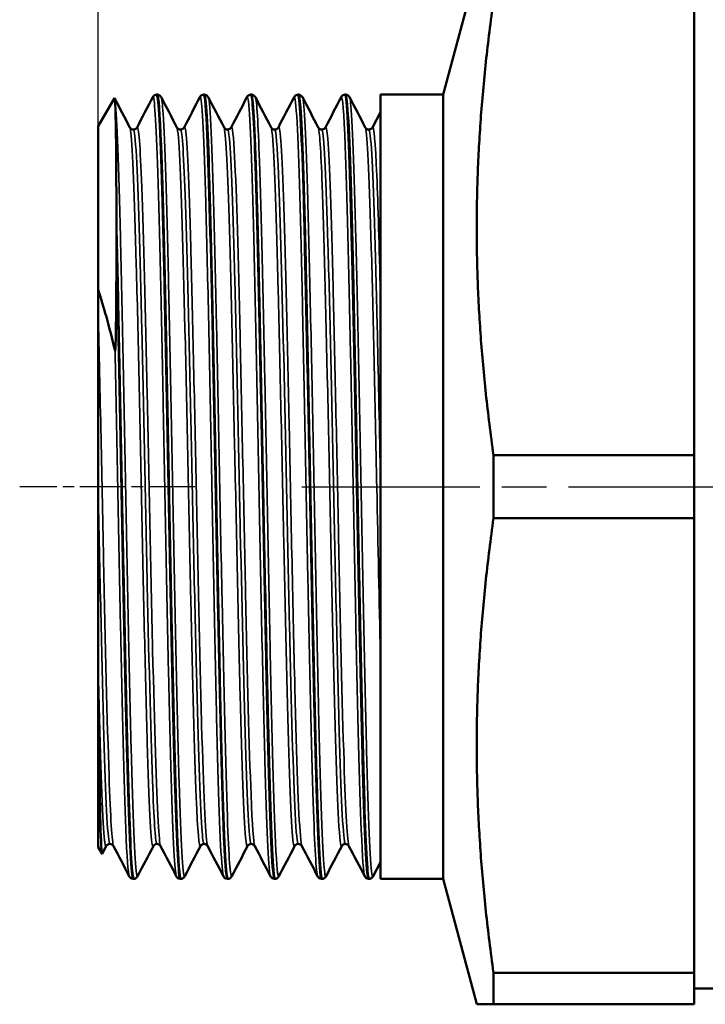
# Model space of a CAD drawing. Header units: millimetres. Extents: x -410 to 1139, y -69 to 356.
# Tile 5 of 18: x 57 to 79, y 118 to 149. Entities that reach past the tile are written whole.
import ezdxf

# ---------------------------------------------------------------- set-up
doc = ezdxf.new("R2010")
doc.units = ezdxf.units.MM
doc.linetypes.add('CHAIN', pattern=[0.7087, 0.4724, -0.0591, 0.1181, -0.0591])
for name, color, linetype, lineweight in [('Видимые тонкие (ГОСТ)', 7, 'Continuous', 35), ('Видимый контур (ГОСТ)', 7, 'Continuous', 50), ('Осевая линия (ГОСТ)', 7, 'Continuous', 25), ('Размер (ГОСТ)', 7, 'Continuous', 25)]:
    doc.layers.add(name, color=color, linetype=linetype, lineweight=lineweight)
doc.styles.add('Обычный текст (ГОСТ)', font='GOST Common Italic.ttf')
doc.dimstyles.new('Обычный (ГОСТ)', dxfattribs={"dimtxt": 3.5, "dimasz": 3.5, "dimexe": 1, "dimexo": 0, "dimgap": 0.5, "dimtad": 1, "dimrnd": 1e-08, "dimtxsty": 'Обычный текст (ГОСТ)', "dimblk": 'Filled-1', "dimcen": 0.09, "dimdle": 15, "dimclrd": 256, "dimclre": 256, "dimclrt": 256, "dimazin": 2, "dimtfac": 0.714286, "dimtdec": 3, "dimtmove": 0, "dimatfit": 3, "dimfxl": 1, "dimtolj": 1, "dimlwd": 25, "dimlwe": 25, "dimarcsym": 0})

# ---------------------------------------------------------------- blocks, each defined once
blk = doc.blocks.new('Filled-1')
at = {"color": 0}
for p, q in [((0, 0), (-1, 0.1429)), ((-1, 0.1429), (-1, -0.1429)), ((-1, 0), (0, 0)), ((-1, -0.1429), (0, 0))]:
    blk.add_line(p, q, dxfattribs=at)
at = {"color": 0, "flags": 128}
blk.add_lwpolyline([(-1, -0.1429), (0, 0), (-1, 0.1429), (-1, -0.1429)], dxfattribs=at)
at = {"color": 0}
blk.add_solid([(-1, -0.1429), (0, 0), (-1, 0.1429), (-1, -0.1429)], dxfattribs=at)
blk = doc.blocks.new('*D9')
at = {"layer": 'Defpoints', "color": 0, "linetype": 'Continuous', "transparency": 16777216}
for p in [(90.524, 161.014), (59.524, 145.696), (90.524, 134.167)]:
    blk.add_point(p, dxfattribs=at)
at = {"layer": 'Размер (ГОСТ)', "linetype": 'Continuous', "lineweight": 25, "transparency": 16777216}
for p, q in [((59.524, 145.696), (59.524, 162.014)), ((90.524, 134.167), (90.524, 162.014)), ((63.024, 161.014), (87.024, 161.014))]:
    blk.add_line(p, q, dxfattribs=at)
at = {"layer": 'Размер (ГОСТ)', "linetype": 'Continuous', "lineweight": 25, "transparency": 16777216, "xscale": 3.5, "yscale": 3.5, "zscale": 3.5, "rotation": 180}
blk.add_blockref('Filled-1', (59.524, 161.014), dxfattribs=at)
at = {"layer": 'Размер (ГОСТ)', "linetype": 'Continuous', "lineweight": 25, "transparency": 16777216, "xscale": 3.5, "yscale": 3.5, "zscale": 3.5}
blk.add_blockref('Filled-1', (90.524, 161.014), dxfattribs=at)
at = {"layer": 'Размер (ГОСТ)', "linetype": 'Continuous', "lineweight": 25, "transparency": 16777216, "insert": (72.796, 165.014), "char_height": 3.5, "attachment_point": 1, "style": 'Обычный текст (ГОСТ)'}
blk.add_mtext('\\A1;31', dxfattribs=at)

msp = doc.modelspace()

# ---------------------------------------------------------------- linework, layer by layer
at = {"layer": 'Видимые тонкие (ГОСТ)'}
for points, knots in [([(61.266, 146.623), (61.32, 146.722), (61.374, 145.859), (61.427, 144.206), (61.484, 142.455), (61.541, 139.832), (61.597, 136.956), (61.654, 134.08), (61.711, 130.975), (61.767, 128.372), (61.824, 125.77), (61.881, 123.691), (61.938, 122.624), (61.964, 122.125), (61.991, 121.85), (62.017, 121.8)], [7.81705, 7.81705, 7.81705, 7.81705, 8.489573, 8.489573, 8.489573, 9.201741, 9.201741, 9.201741, 9.913728, 9.913728, 9.913728, 10.625536, 10.625536, 10.625536, 10.958643, 10.958643, 10.958643, 10.958643]), ([(61.536, 146.617), (61.556, 146.579), (61.577, 146.406), (61.597, 146.094), (61.654, 145.236), (61.711, 143.337), (61.767, 140.844), (61.824, 138.352), (61.881, 135.287), (61.938, 132.372), (61.994, 129.457), (62.051, 126.715), (62.108, 124.792), (62.164, 122.87), (62.221, 121.782), (62.278, 121.783), (62.281, 121.784), (62.283, 121.786), (62.286, 121.792)], [14.174099, 14.174099, 14.174099, 14.174099, 14.432491, 14.432491, 14.432491, 15.144477, 15.144477, 15.144477, 15.856285, 15.856285, 15.856285, 16.56792, 16.56792, 16.56792, 17.279385, 17.279385, 17.279385, 17.315691, 17.315691, 17.315691, 17.315691]), ([(62.768, 146.622), (62.774, 146.636), (62.781, 146.635), (62.788, 146.62), (62.844, 146.487), (62.901, 145.269), (62.957, 143.25), (63.015, 141.182), (63.073, 138.293), (63.131, 135.29), (63.188, 132.33), (63.246, 129.287), (63.303, 126.887), (63.36, 124.489), (63.417, 122.753), (63.474, 122.094), (63.489, 121.922), (63.504, 121.823), (63.519, 121.797)], [14.100235, 14.100235, 14.100235, 14.100235, 14.182063, 14.182063, 14.182063, 14.892897, 14.892897, 14.892897, 15.620774, 15.620774, 15.620774, 16.338032, 16.338032, 16.338032, 17.054725, 17.054725, 17.054725, 17.241828, 17.241828, 17.241828, 17.241828]), ([(63.037, 146.615), (63.069, 146.553), (63.1, 146.177), (63.131, 145.495), (63.188, 144.253), (63.246, 142.01), (63.303, 139.301), (63.36, 136.593), (63.417, 133.444), (63.474, 130.604), (63.531, 127.765), (63.588, 125.26), (63.645, 123.683), (63.693, 122.369), (63.74, 121.71), (63.788, 121.794)], [20.457284, 20.457284, 20.457284, 20.457284, 20.851524, 20.851524, 20.851524, 21.568782, 21.568782, 21.568782, 22.285475, 22.285475, 22.285475, 23.001622, 23.001622, 23.001622, 23.598877, 23.598877, 23.598877, 23.598877]), ([(64.269, 146.617), (64.289, 146.657), (64.309, 146.572), (64.328, 146.359), (64.385, 145.743), (64.442, 144.056), (64.499, 141.698), (64.556, 139.341), (64.613, 136.333), (64.669, 133.386), (64.726, 130.44), (64.783, 127.579), (64.84, 125.478), (64.897, 123.379), (64.953, 122.056), (65.01, 121.822), (65.013, 121.809), (65.017, 121.799), (65.02, 121.792)], [20.383421, 20.383421, 20.383421, 20.383421, 20.630389, 20.630389, 20.630389, 21.344096, 21.344096, 21.344096, 22.057372, 22.057372, 22.057372, 22.770235, 22.770235, 22.770235, 23.482704, 23.482704, 23.482704, 23.525013, 23.525013, 23.525013, 23.525013]), ([(64.539, 146.619), (64.582, 146.529), (64.626, 145.821), (64.669, 144.569), (64.726, 142.94), (64.783, 140.404), (64.84, 137.562), (64.897, 134.721), (64.953, 131.596), (65.01, 128.926), (65.067, 126.256), (65.124, 124.063), (65.18, 122.861), (65.217, 122.091), (65.253, 121.733), (65.289, 121.799)], [26.740469, 26.740469, 26.740469, 26.740469, 27.288121, 27.288121, 27.288121, 28.000985, 28.000985, 28.000985, 28.713454, 28.713454, 28.713454, 29.425547, 29.425547, 29.425547, 29.882062, 29.882062, 29.882062, 29.882062]), ([(65.771, 146.614), (65.803, 146.675), (65.835, 146.406), (65.867, 145.807), (65.924, 144.743), (65.982, 142.649), (66.039, 140.026), (66.096, 137.406), (66.153, 134.28), (66.21, 131.393), (66.267, 128.509), (66.324, 125.887), (66.381, 124.149), (66.428, 122.714), (66.475, 121.892), (66.522, 121.795)], [26.666606, 26.666606, 26.666606, 26.666606, 27.070005, 27.070005, 27.070005, 27.786998, 27.786998, 27.786998, 28.502897, 28.502897, 28.502897, 29.21778, 29.21778, 29.21778, 29.808199, 29.808199, 29.808199, 29.808199]), ([(66.04, 146.624), (66.097, 146.514), (66.153, 145.322), (66.21, 143.324), (66.267, 141.313), (66.324, 138.502), (66.381, 135.559), (66.437, 132.62), (66.494, 129.574), (66.551, 127.142), (66.608, 124.713), (66.665, 122.917), (66.722, 122.178), (66.745, 121.878), (66.768, 121.754), (66.791, 121.8)], [33.023655, 33.023655, 33.023655, 33.023655, 33.733646, 33.733646, 33.733646, 34.44853, 34.44853, 34.44853, 35.162473, 35.162473, 35.162473, 35.875553, 35.875553, 35.875553, 36.165247, 36.165247, 36.165247, 36.165247]), ([(67.272, 146.619), (67.316, 146.696), (67.359, 146.158), (67.403, 145.055), (67.46, 143.612), (67.517, 141.215), (67.574, 138.432), (67.631, 135.656), (67.687, 132.52), (67.744, 129.764), (67.801, 127.013), (67.857, 124.663), (67.914, 123.267), (67.95, 122.371), (67.987, 121.872), (68.023, 121.799)], [32.949791, 32.949791, 32.949791, 32.949791, 33.496121, 33.496121, 33.496121, 34.210595, 34.210595, 34.210595, 34.923329, 34.923329, 34.923329, 35.63462, 35.63462, 35.63462, 36.091384, 36.091384, 36.091384, 36.091384]), ([(67.542, 146.621), (67.552, 146.602), (67.563, 146.545), (67.574, 146.45), (67.631, 145.946), (67.687, 144.367), (67.744, 142.084), (67.801, 139.806), (67.857, 136.846), (67.914, 133.901), (67.971, 130.939), (68.028, 128.016), (68.085, 125.828), (68.142, 123.65), (68.199, 122.219), (68.255, 121.87), (68.268, 121.794), (68.28, 121.77), (68.292, 121.796)], [39.30684, 39.30684, 39.30684, 39.30684, 39.441344, 39.441344, 39.441344, 40.154078, 40.154078, 40.154078, 40.865369, 40.865369, 40.865369, 41.580982, 41.580982, 41.580982, 42.293063, 42.293063, 42.293063, 42.448432, 42.448432, 42.448432, 42.448432]), ([(60.064, 146.47), (60.121, 145.993), (60.178, 144.436), (60.235, 142.165), (60.291, 139.896), (60.348, 136.933), (60.405, 133.979), (60.462, 131.025), (60.519, 128.104), (60.576, 125.906), (60.632, 123.708), (60.689, 122.252), (60.746, 121.882), (60.759, 121.797), (60.772, 121.769), (60.785, 121.796)], [8.01584, 8.01584, 8.01584, 8.01584, 8.729637, 8.729637, 8.729637, 9.443214, 9.443214, 9.443214, 10.156576, 10.156576, 10.156576, 10.869728, 10.869728, 10.869728, 11.032506, 11.032506, 11.032506, 11.032506]), ([(60.535, 145.659), (60.546, 145.64), (60.557, 145.583), (60.568, 145.489), (60.626, 144.995), (60.684, 143.466), (60.742, 141.277), (60.8, 139.089), (60.858, 136.261), (60.916, 133.486), (60.974, 130.713), (61.032, 128.018), (61.089, 126.063), (61.147, 124.108), (61.205, 122.909), (61.263, 122.76), (61.271, 122.741), (61.278, 122.739), (61.286, 122.755)], [7.894004, 7.894004, 7.894004, 7.894004, 8.032648, 8.032648, 8.032648, 8.760299, 8.760299, 8.760299, 9.487736, 9.487736, 9.487736, 10.214963, 10.214963, 10.214963, 10.941985, 10.941985, 10.941985, 11.035597, 11.035597, 11.035597, 11.035597]), ([(60.766, 145.661), (60.816, 145.75), (60.866, 145.078), (60.916, 143.749), (60.974, 142.208), (61.032, 139.799), (61.089, 137.11), (61.147, 134.423), (61.205, 131.481), (61.263, 129.005), (61.321, 126.53), (61.379, 124.544), (61.437, 123.532), (61.463, 123.068), (61.49, 122.811), (61.516, 122.761)], [7.813959, 7.813959, 7.813959, 7.813959, 8.441577, 8.441577, 8.441577, 9.168804, 9.168804, 9.168804, 9.895826, 9.895826, 9.895826, 10.622649, 10.622649, 10.622649, 10.955552, 10.955552, 10.955552, 10.955552]), ([(62.036, 145.654), (62.068, 145.593), (62.1, 145.236), (62.131, 144.594), (62.189, 143.42), (62.247, 141.301), (62.305, 138.755), (62.362, 136.209), (62.42, 133.259), (62.478, 130.625), (62.536, 127.991), (62.594, 125.697), (62.651, 124.301), (62.697, 123.21), (62.742, 122.677), (62.787, 122.757)], [14.17719, 14.17719, 14.17719, 14.17719, 14.574201, 14.574201, 14.574201, 15.300099, 15.300099, 15.300099, 16.025826, 16.025826, 16.025826, 16.751387, 16.751387, 16.751387, 17.318782, 17.318782, 17.318782, 17.318782]), ([(62.267, 145.659), (62.28, 145.684), (62.292, 145.663), (62.305, 145.594), (62.362, 145.27), (62.42, 143.908), (62.478, 141.838), (62.536, 139.769), (62.594, 137.012), (62.651, 134.239), (62.709, 131.467), (62.767, 128.705), (62.825, 126.626), (62.884, 124.49), (62.944, 123.097), (63.003, 122.805), (63.008, 122.78), (63.013, 122.763), (63.018, 122.754)], [14.097144, 14.097144, 14.097144, 14.097144, 14.25394, 14.25394, 14.25394, 14.979667, 14.979667, 14.979667, 15.705228, 15.705228, 15.705228, 16.430629, 16.430629, 16.430629, 17.175836, 17.175836, 17.175836, 17.238737, 17.238737, 17.238737, 17.238737]), ([(63.538, 145.662), (63.593, 145.553), (63.647, 144.517), (63.702, 142.772), (63.76, 140.917), (63.818, 138.279), (63.877, 135.507), (63.935, 132.738), (63.993, 129.861), (64.051, 127.585), (64.109, 125.312), (64.167, 123.659), (64.225, 123.035), (64.246, 122.808), (64.267, 122.718), (64.289, 122.76)], [20.460375, 20.460375, 20.460375, 20.460375, 21.147563, 21.147563, 21.147563, 21.877549, 21.877549, 21.877549, 22.607015, 22.607015, 22.607015, 23.335979, 23.335979, 23.335979, 23.601968, 23.601968, 23.601968, 23.601968]), ([(63.769, 145.655), (63.805, 145.721), (63.841, 145.405), (63.877, 144.717), (63.935, 143.603), (63.993, 141.523), (64.051, 138.99), (64.109, 136.458), (64.167, 133.497), (64.225, 130.835), (64.283, 128.171), (64.341, 125.831), (64.399, 124.391), (64.439, 123.399), (64.479, 122.841), (64.519, 122.759)], [20.380329, 20.380329, 20.380329, 20.380329, 20.83139, 20.83139, 20.83139, 21.560856, 21.560856, 21.560856, 22.28982, 22.28982, 22.28982, 23.019211, 23.019211, 23.019211, 23.521922, 23.521922, 23.521922, 23.521922]), ([(65.039, 145.656), (65.058, 145.623), (65.076, 145.489), (65.095, 145.252), (65.152, 144.508), (65.21, 142.756), (65.268, 140.423), (65.326, 138.092), (65.384, 135.203), (65.442, 132.461), (65.5, 129.72), (65.557, 127.152), (65.615, 125.382), (65.673, 123.597), (65.732, 122.645), (65.79, 122.753)], [26.74356, 26.74356, 26.74356, 26.74356, 26.974898, 26.974898, 26.974898, 27.701277, 27.701277, 27.701277, 28.427294, 28.427294, 28.427294, 29.152967, 29.152967, 29.152967, 29.885153, 29.885153, 29.885153, 29.885153]), ([(65.27, 145.662), (65.327, 145.771), (65.385, 144.858), (65.442, 143.139), (65.5, 141.401), (65.557, 138.853), (65.615, 136.119), (65.676, 133.253), (65.736, 130.21), (65.797, 127.8), (65.855, 125.48), (65.914, 123.768), (65.972, 123.088), (65.988, 122.897), (66.005, 122.788), (66.021, 122.759)], [26.663515, 26.663515, 26.663515, 26.663515, 27.381135, 27.381135, 27.381135, 28.106808, 28.106808, 28.106808, 28.867461, 28.867461, 28.867461, 29.599503, 29.599503, 29.599503, 29.805107, 29.805107, 29.805107, 29.805107]), ([(66.541, 145.657), (66.584, 145.57), (66.626, 144.937), (66.669, 143.82), (66.727, 142.307), (66.785, 139.918), (66.843, 137.239), (66.901, 134.562), (66.958, 131.62), (67.016, 129.132), (67.074, 126.646), (67.132, 124.635), (67.19, 123.59), (67.224, 122.975), (67.258, 122.698), (67.292, 122.761)], [33.026746, 33.026746, 33.026746, 33.026746, 33.562943, 33.562943, 33.562943, 34.289947, 34.289947, 34.289947, 35.016183, 35.016183, 35.016183, 35.741729, 35.741729, 35.741729, 36.168338, 36.168338, 36.168338, 36.168338]), ([(66.772, 145.655), (66.795, 145.702), (66.819, 145.584), (66.843, 145.295), (66.901, 144.589), (66.958, 142.872), (67.016, 140.562), (67.074, 138.254), (67.132, 135.376), (67.19, 132.63), (67.248, 129.861), (67.306, 127.251), (67.364, 125.448), (67.417, 123.818), (67.47, 122.86), (67.522, 122.754)], [32.9467, 32.9467, 32.9467, 32.9467, 33.243788, 33.243788, 33.243788, 33.970024, 33.970024, 33.970024, 34.69557, 34.69557, 34.69557, 35.427209, 35.427209, 35.427209, 36.088293, 36.088293, 36.088293, 36.088293]), ([(68.042, 145.661), (68.048, 145.65), (68.055, 145.627), (68.061, 145.593), (68.119, 145.268), (68.177, 143.899), (68.235, 141.823), (68.293, 139.739), (68.351, 136.962), (68.409, 134.175), (68.447, 132.341), (68.485, 130.511), (68.524, 128.886)], [39.309931, 39.309931, 39.309931, 39.309931, 39.387205, 39.387205, 39.387205, 40.114191, 40.114191, 40.114191, 40.843588, 40.843588, 40.843588, 41.323411, 41.323411, 41.323411, 41.323411]), ([(68.273, 145.658), (68.318, 145.739), (68.364, 145.205), (68.409, 144.113), (68.447, 143.19), (68.485, 141.881), (68.524, 140.331)], [39.229885, 39.229885, 39.229885, 39.229885, 39.797429, 39.797429, 39.797429, 40.277252, 40.277252, 40.277252, 40.277252]), ([(60.65, 145.588), (60.681, 145.587), (60.713, 145.301), (60.744, 144.733), (60.802, 143.677), (60.86, 141.656), (60.918, 139.166), (60.976, 136.676), (61.034, 133.742), (61.092, 131.083), (61.15, 128.425), (61.208, 126.066), (61.266, 124.587), (61.311, 123.44), (61.356, 122.83), (61.401, 122.824)], [7.853982, 7.853982, 7.853982, 7.853982, 8.24568, 8.24568, 8.24568, 8.974323, 8.974323, 8.974323, 9.702755, 9.702755, 9.702755, 10.430982, 10.430982, 10.430982, 10.995574, 10.995574, 10.995574, 10.995574]), ([(62.152, 145.595), (62.204, 145.59), (62.257, 144.743), (62.309, 143.21), (62.367, 141.52), (62.425, 139.012), (62.483, 136.299), (62.541, 133.588), (62.599, 130.696), (62.657, 128.333), (62.715, 125.97), (62.772, 124.156), (62.83, 123.336), (62.854, 122.994), (62.878, 122.826), (62.903, 122.828)], [14.137167, 14.137167, 14.137167, 14.137167, 14.796311, 14.796311, 14.796311, 15.52324, 15.52324, 15.52324, 16.250002, 16.250002, 16.250002, 16.976602, 16.976602, 16.976602, 17.27876, 17.27876, 17.27876, 17.27876]), ([(63.653, 145.589), (63.672, 145.592), (63.69, 145.494), (63.709, 145.293), (63.767, 144.657), (63.825, 142.995), (63.883, 140.718), (63.941, 138.442), (64, 135.573), (64.058, 132.82), (64.116, 130.069), (64.174, 127.459), (64.232, 125.635), (64.29, 123.84), (64.347, 122.821), (64.404, 122.82)], [20.420352, 20.420352, 20.420352, 20.420352, 20.651445, 20.651445, 20.651445, 21.382624, 21.382624, 21.382624, 22.113282, 22.113282, 22.113282, 22.843438, 22.843438, 22.843438, 23.561945, 23.561945, 23.561945, 23.561945]), ([(65.155, 145.59), (65.196, 145.585), (65.236, 145.088), (65.277, 144.137), (65.335, 142.785), (65.393, 140.528), (65.451, 137.918), (65.509, 135.309), (65.567, 132.372), (65.625, 129.825), (65.685, 127.169), (65.745, 124.966), (65.806, 123.798), (65.839, 123.155), (65.872, 122.83), (65.906, 122.828)], [26.703538, 26.703538, 26.703538, 26.703538, 27.21528, 27.21528, 27.21528, 27.942484, 27.942484, 27.942484, 28.669346, 28.669346, 28.669346, 29.427532, 29.427532, 29.427532, 29.84513, 29.84513, 29.84513, 29.84513]), ([(66.656, 145.594), (66.664, 145.595), (66.672, 145.578), (66.679, 145.543), (66.737, 145.279), (66.795, 143.971), (66.853, 141.943), (66.911, 139.916), (66.969, 137.188), (67.027, 134.428), (67.085, 131.67), (67.143, 128.904), (67.201, 126.807), (67.259, 124.693), (67.317, 123.279), (67.376, 122.917), (67.386, 122.852), (67.397, 122.821), (67.407, 122.823)], [32.986723, 32.986723, 32.986723, 32.986723, 33.082636, 33.082636, 33.082636, 33.810801, 33.810801, 33.810801, 34.538199, 34.538199, 34.538199, 35.26491, 35.26491, 35.26491, 35.997614, 35.997614, 35.997614, 36.128316, 36.128316, 36.128316, 36.128316]), ([(68.158, 145.587), (68.188, 145.587), (68.217, 145.328), (68.247, 144.81), (68.305, 143.798), (68.363, 141.81), (68.422, 139.335), (68.456, 137.889), (68.49, 136.286), (68.524, 134.667)], [39.269908, 39.269908, 39.269908, 39.269908, 39.64361, 39.64361, 39.64361, 40.373646, 40.373646, 40.373646, 40.800332, 40.800332, 40.800332, 40.800332]), ([(59.524, 139.961), (59.582, 137.552), (59.64, 134.622), (59.698, 131.894), (59.756, 129.166), (59.814, 126.664), (59.872, 125.004), (59.92, 123.64), (59.967, 122.854), (60.015, 122.756)], [2.615802, 2.615802, 2.615802, 2.615802, 3.344844, 3.344844, 3.344844, 4.073641, 4.073641, 4.073641, 4.672366, 4.672366, 4.672366, 4.672366]), ([(60.064, 138.544), (60.121, 135.774), (60.178, 132.632), (60.235, 129.862), (60.291, 127.094), (60.348, 124.721), (60.405, 123.304), (60.442, 122.385), (60.479, 121.873), (60.516, 121.799)], [2.78509, 2.78509, 2.78509, 2.78509, 3.498887, 3.498887, 3.498887, 4.212464, 4.212464, 4.212464, 4.675457, 4.675457, 4.675457, 4.675457]), ([(59.524, 134.239), (59.582, 131.467), (59.64, 128.705), (59.698, 126.634), (59.756, 124.565), (59.814, 123.206), (59.872, 122.893), (59.881, 122.844), (59.891, 122.821), (59.9, 122.822)], [3.138881, 3.138881, 3.138881, 3.138881, 3.869134, 3.869134, 3.869134, 4.599142, 4.599142, 4.599142, 4.712389, 4.712389, 4.712389, 4.712389]), ([(59.524, 128.508), (59.582, 126.091), (59.64, 124.211), (59.698, 123.331), (59.727, 122.895), (59.755, 122.706), (59.784, 122.761)], [3.661961, 3.661961, 3.661961, 3.661961, 4.391003, 4.391003, 4.391003, 4.752412, 4.752412, 4.752412, 4.752412])]:
    msp.add_open_spline(points, degree=3, knots=knots, dxfattribs=at)
at = {"layer": 'Видимый контур (ГОСТ)'}
for p, q in [((70.524, 146.708), (71.595, 150.708)), ((78.524, 149.703), (78.524, 135.212)), ((59.524, 145.696), (60.044, 146.597)), ((61.409, 146.708), (61.393, 146.708)), ((62.91, 146.708), (62.895, 146.708)), ((64.412, 146.708), (64.396, 146.708)), ((65.913, 146.708), (65.898, 146.708)), ((67.415, 146.708), (67.399, 146.708)), ((68.524, 121.708), (68.524, 146.708)), ((68.524, 146.708), (70.524, 146.708)), ((70.524, 121.708), (70.524, 146.708)), ((68.273, 145.662), (68.524, 146.143)), ((59.524, 145.696), (59.524, 140.493)), ((60.108, 141.949), (60.108, 142.561)), ((59.524, 139.961), (59.524, 140.493)), ((59.524, 134.239), (59.524, 139.961)), ((72.131, 133.203), (72.131, 135.212)), ((72.131, 135.212), (78.524, 135.212)), ((78.524, 133.203), (78.524, 135.212)), ((59.524, 128.508), (59.524, 134.239)), ((72.131, 133.203), (78.524, 133.203)), ((78.524, 133.203), (78.524, 118.712)), ((59.524, 127.974), (59.524, 128.508)), ((59.524, 127.974), (59.524, 122.72)), ((59.784, 122.753), (59.654, 122.503)), ((59.524, 122.72), (59.649, 122.502)), ((68.524, 122.236), (68.292, 121.792)), ((60.658, 121.708), (60.643, 121.708)), ((62.159, 121.708), (62.144, 121.708)), ((63.661, 121.708), (63.646, 121.708)), ((65.162, 121.708), (65.147, 121.708)), ((66.664, 121.708), (66.649, 121.708)), ((68.165, 121.708), (68.15, 121.708)), ((68.524, 121.708), (70.524, 121.708)), ((70.524, 121.708), (71.595, 117.708)), ((72.131, 117.708), (72.131, 118.712)), ((72.131, 118.712), (78.524, 118.712)), ((78.524, 117.708), (78.524, 118.712)), ((78.524, 118.208), (81.524, 118.208)), ((72.131, 117.708), (71.595, 117.708)), ((72.131, 117.708), (78.524, 117.708))]:
    msp.add_line(p, q, dxfattribs=at)
for points in [[(72.131, 149.703), (71.117, 142.458), (72.131, 135.212)], [(72.131, 133.203), (71.117, 125.958), (72.131, 118.712)]]:
    msp.add_rational_spline(points, [1.07054689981, 1.20031016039, 1.07054689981], degree=2, dxfattribs=at)
for points in [[(60.044, 146.597), (60.05, 146.609), (60.057, 146.566), (60.064, 146.47)], [(60.048, 146.596), (60.21, 146.285), (60.373, 145.974), (60.535, 145.662)], [(60.766, 145.662), (60.933, 145.983), (61.1, 146.303), (61.266, 146.624)], [(61.536, 146.624), (61.703, 146.303), (61.869, 145.983), (62.036, 145.662)], [(62.267, 145.662), (62.434, 145.983), (62.601, 146.303), (62.768, 146.624)], [(63.037, 146.624), (63.204, 146.303), (63.371, 145.983), (63.538, 145.662)], [(63.769, 145.662), (63.936, 145.983), (64.103, 146.303), (64.269, 146.624)], [(64.539, 146.624), (64.706, 146.303), (64.872, 145.983), (65.039, 145.662)], [(65.27, 145.662), (65.437, 145.983), (65.604, 146.303), (65.771, 146.624)], [(66.04, 146.624), (66.207, 146.303), (66.374, 145.983), (66.541, 145.662)], [(66.772, 145.662), (66.939, 145.983), (67.106, 146.303), (67.272, 146.624)], [(67.542, 146.624), (67.709, 146.303), (67.875, 145.983), (68.042, 145.662)], [(60.516, 121.792), (60.349, 122.112), (60.182, 122.433), (60.015, 122.753)], [(61.286, 122.753), (61.119, 122.433), (60.952, 122.112), (60.785, 121.792)], [(62.017, 121.792), (61.85, 122.112), (61.683, 122.433), (61.516, 122.753)], [(62.787, 122.753), (62.62, 122.433), (62.453, 122.112), (62.286, 121.792)], [(63.519, 121.792), (63.352, 122.112), (63.185, 122.433), (63.018, 122.753)], [(64.289, 122.753), (64.122, 122.433), (63.955, 122.112), (63.788, 121.792)], [(65.02, 121.792), (64.853, 122.112), (64.686, 122.433), (64.519, 122.753)], [(65.79, 122.753), (65.623, 122.433), (65.456, 122.112), (65.289, 121.792)], [(66.522, 121.792), (66.355, 122.112), (66.188, 122.433), (66.021, 122.753)], [(67.292, 122.753), (67.125, 122.433), (66.958, 122.112), (66.791, 121.792)], [(68.023, 121.792), (67.856, 122.112), (67.689, 122.433), (67.522, 122.753)]]:
    msp.add_open_spline(points, degree=3, dxfattribs=at)
for points, knots in [([(61.266, 146.624), (61.272, 146.635), (61.28, 146.649), (61.307, 146.675), (61.319, 146.684), (61.351, 146.7), (61.372, 146.707), (61.393, 146.708)], [0, 0, 0, 0, 0.02319967, 0.02319967, 0.03526993, 0.03526993, 0.04776735, 0.04776735, 0.04776735, 0.04776735]), ([(61.393, 146.7), (61.418, 146.702), (61.444, 146.5), (61.469, 146.092), (61.525, 145.174), (61.582, 143.218), (61.639, 140.684), (61.695, 138.15), (61.752, 135.06), (61.808, 132.139), (61.865, 129.219), (61.922, 126.492), (61.978, 124.598), (62.034, 122.749), (62.089, 121.71), (62.144, 121.708)], [7.853045, 7.853045, 7.853045, 7.853045, 8.169129, 8.169129, 8.169129, 8.880172, 8.880172, 8.880172, 9.591035, 9.591035, 9.591035, 10.301721, 10.301721, 10.301721, 10.995574, 10.995574, 10.995574, 10.995574]), ([(61.409, 146.708), (61.439, 146.706), (61.467, 146.695), (61.495, 146.675), (61.502, 146.668), (61.523, 146.647), (61.53, 146.634), (61.536, 146.624)], [0, 0, 0, 0, 0.01740392, 0.01740392, 0.02637378, 0.02637378, 0.04774587, 0.04774587, 0.04774587, 0.04774587]), ([(62.16, 121.714), (62.12, 121.717), (62.081, 122.218), (62.042, 123.186), (61.985, 124.585), (61.929, 126.946), (61.872, 129.713), (61.815, 132.478), (61.759, 135.625), (61.702, 138.415), (61.645, 141.202), (61.589, 143.61), (61.532, 145.073), (61.491, 146.138), (61.45, 146.695), (61.409, 146.701)], [-17.279696, -17.279696, -17.279696, -17.279696, -16.787562, -16.787562, -16.787562, -16.075746, -16.075746, -16.075746, -15.3647, -15.3647, -15.3647, -14.654351, -14.654351, -14.654351, -14.137167, -14.137167, -14.137167, -14.137167]), ([(62.768, 146.624), (62.774, 146.635), (62.782, 146.649), (62.808, 146.675), (62.82, 146.684), (62.852, 146.7), (62.873, 146.707), (62.895, 146.708)], [0, 0, 0, 0, 0.02319967, 0.02319967, 0.03526993, 0.03526993, 0.04776735, 0.04776735, 0.04776735, 0.04776735]), ([(62.895, 146.699), (62.931, 146.697), (62.968, 146.26), (63.005, 145.406), (63.062, 144.07), (63.12, 141.728), (63.177, 138.945), (63.234, 136.184), (63.291, 133.014), (63.348, 130.189), (63.405, 127.366), (63.462, 124.912), (63.519, 123.41), (63.562, 122.302), (63.604, 121.719), (63.646, 121.713)], [14.13623, 14.13623, 14.13623, 14.13623, 14.597601, 14.597601, 14.597601, 15.319261, 15.319261, 15.319261, 16.035278, 16.035278, 16.035278, 16.750736, 16.750736, 16.750736, 17.27876, 17.27876, 17.27876, 17.27876]), ([(62.91, 146.708), (62.94, 146.706), (62.968, 146.695), (62.996, 146.675), (63.004, 146.668), (63.025, 146.647), (63.032, 146.634), (63.037, 146.624)], [0, 0, 0, 0, 0.01740392, 0.01740392, 0.02637378, 0.02637378, 0.04774587, 0.04774587, 0.04774587, 0.04774587]), ([(63.661, 121.716), (63.633, 121.714), (63.606, 121.959), (63.578, 122.449), (63.522, 123.454), (63.465, 125.486), (63.408, 128.065), (63.352, 130.644), (63.295, 133.749), (63.238, 136.653), (63.182, 139.555), (63.125, 142.231), (63.069, 144.054), (63.016, 145.758), (62.963, 146.703), (62.91, 146.707)], [-23.562881, -23.562881, -23.562881, -23.562881, -23.215753, -23.215753, -23.215753, -22.504831, -22.504831, -22.504831, -21.794261, -21.794261, -21.794261, -21.084024, -21.084024, -21.084024, -20.420352, -20.420352, -20.420352, -20.420352]), ([(64.269, 146.624), (64.275, 146.635), (64.283, 146.649), (64.31, 146.675), (64.322, 146.684), (64.354, 146.7), (64.375, 146.707), (64.396, 146.708)], [0, 0, 0, 0, 0.02319967, 0.02319967, 0.03526993, 0.03526993, 0.04776735, 0.04776735, 0.04776735, 0.04776735]), ([(64.396, 146.706), (64.445, 146.702), (64.494, 145.905), (64.543, 144.436), (64.599, 142.73), (64.656, 140.132), (64.713, 137.255), (64.77, 134.379), (64.826, 131.247), (64.883, 128.597), (64.94, 125.949), (64.996, 123.804), (65.053, 122.666), (65.084, 122.035), (65.116, 121.717), (65.147, 121.716)], [20.419416, 20.419416, 20.419416, 20.419416, 21.032837, 21.032837, 21.032837, 21.744923, 21.744923, 21.744923, 22.456603, 22.456603, 22.456603, 23.167894, 23.167894, 23.167894, 23.561945, 23.561945, 23.561945, 23.561945]), ([(64.412, 146.708), (64.442, 146.706), (64.47, 146.695), (64.498, 146.675), (64.505, 146.668), (64.526, 146.647), (64.533, 146.634), (64.539, 146.624)], [0, 0, 0, 0, 0.01740392, 0.01740392, 0.02637378, 0.02637378, 0.04774587, 0.04774587, 0.04774587, 0.04774587]), ([(65.163, 121.714), (65.146, 121.711), (65.129, 121.801), (65.112, 121.988), (65.055, 122.616), (64.998, 124.323), (64.941, 126.706), (64.884, 129.087), (64.827, 132.122), (64.77, 135.091), (64.713, 138.058), (64.656, 140.935), (64.6, 143.04), (64.543, 145.143), (64.486, 146.459), (64.429, 146.675), (64.423, 146.697), (64.417, 146.707), (64.412, 146.707)], [-29.846067, -29.846067, -29.846067, -29.846067, -29.632911, -29.632911, -29.632911, -28.917992, -28.917992, -28.917992, -28.203593, -28.203593, -28.203593, -27.489694, -27.489694, -27.489694, -26.776276, -26.776276, -26.776276, -26.703538, -26.703538, -26.703538, -26.703538]), ([(65.771, 146.624), (65.777, 146.635), (65.785, 146.649), (65.811, 146.675), (65.823, 146.684), (65.855, 146.7), (65.876, 146.707), (65.898, 146.708)], [0, 0, 0, 0, 0.02319967, 0.02319967, 0.03526993, 0.03526993, 0.04776735, 0.04776735, 0.04776735, 0.04776735]), ([(65.898, 146.707), (65.901, 146.708), (65.904, 146.705), (65.907, 146.7), (65.964, 146.592), (66.021, 145.375), (66.078, 143.339), (66.134, 141.306), (66.191, 138.473), (66.248, 135.512), (66.305, 132.554), (66.362, 129.495), (66.419, 127.056), (66.476, 124.621), (66.532, 122.825), (66.589, 122.093), (66.609, 121.838), (66.629, 121.712), (66.649, 121.715)], [26.702601, 26.702601, 26.702601, 26.702601, 26.739619, 26.739619, 26.739619, 27.455267, 27.455267, 27.455267, 28.169843, 28.169843, 28.169843, 28.883424, 28.883424, 28.883424, 29.596085, 29.596085, 29.596085, 29.84513, 29.84513, 29.84513, 29.84513]), ([(65.913, 146.708), (65.943, 146.706), (65.971, 146.695), (65.999, 146.675), (66.007, 146.668), (66.028, 146.647), (66.035, 146.634), (66.04, 146.624)], [0, 0, 0, 0, 0.01740392, 0.01740392, 0.02637378, 0.02637378, 0.04774587, 0.04774587, 0.04774587, 0.04774587]), ([(66.664, 121.708), (66.66, 121.708), (66.657, 121.712), (66.653, 121.721), (66.596, 121.858), (66.54, 123.088), (66.483, 125.121), (66.426, 127.153), (66.37, 129.972), (66.313, 132.916), (66.257, 135.859), (66.2, 138.903), (66.144, 141.334), (66.087, 143.765), (66.03, 145.562), (65.974, 146.306), (65.954, 146.572), (65.933, 146.703), (65.913, 146.701)], [-36.129252, -36.129252, -36.129252, -36.129252, -36.081926, -36.081926, -36.081926, -35.371413, -35.371413, -35.371413, -34.661066, -34.661066, -34.661066, -33.950882, -33.950882, -33.950882, -33.240857, -33.240857, -33.240857, -32.986723, -32.986723, -32.986723, -32.986723]), ([(67.272, 146.624), (67.278, 146.635), (67.286, 146.649), (67.313, 146.675), (67.325, 146.684), (67.357, 146.7), (67.378, 146.707), (67.399, 146.708)], [0, 0, 0, 0, 0.02319967, 0.02319967, 0.03526993, 0.03526993, 0.04776735, 0.04776735, 0.04776735, 0.04776735]), ([(67.399, 146.702), (67.415, 146.705), (67.432, 146.623), (67.448, 146.452), (67.505, 145.854), (67.561, 144.18), (67.618, 141.825), (67.675, 139.475), (67.731, 136.467), (67.788, 133.508), (67.845, 130.555), (67.901, 127.675), (67.958, 125.543), (68.015, 123.4), (68.071, 122.031), (68.128, 121.76), (68.136, 121.725), (68.143, 121.708), (68.15, 121.709)], [32.985786, 32.985786, 32.985786, 32.985786, 33.189339, 33.189339, 33.189339, 33.902245, 33.902245, 33.902245, 34.613493, 34.613493, 34.613493, 35.32338, 35.32338, 35.32338, 36.036891, 36.036891, 36.036891, 36.128316, 36.128316, 36.128316, 36.128316]), ([(67.415, 146.708), (67.445, 146.706), (67.473, 146.695), (67.501, 146.675), (67.508, 146.668), (67.529, 146.647), (67.536, 146.634), (67.542, 146.624)], [0, 0, 0, 0, 0.01740392, 0.01740392, 0.02637378, 0.02637378, 0.04774587, 0.04774587, 0.04774587, 0.04774587]), ([(68.166, 121.709), (68.115, 121.712), (68.064, 122.584), (68.013, 124.173), (67.956, 125.942), (67.899, 128.586), (67.843, 131.481), (67.786, 134.376), (67.729, 137.498), (67.672, 140.112), (67.616, 142.725), (67.559, 144.81), (67.502, 145.874), (67.473, 146.424), (67.444, 146.699), (67.415, 146.7)], [-42.412437, -42.412437, -42.412437, -42.412437, -41.772612, -41.772612, -41.772612, -41.060594, -41.060594, -41.060594, -40.348781, -40.348781, -40.348781, -39.637167, -39.637167, -39.637167, -39.269908, -39.269908, -39.269908, -39.269908]), ([(60.064, 146.47), (60.078, 146.27), (60.088, 145.832), (60.102, 144.51), (60.107, 143.623), (60.108, 142.561)], [-0.8461242, -0.8461242, -0.8461242, -0.8461242, -0.4287565, -0.4287565, 0, 0, 0, 0]), ([(60.535, 145.662), (60.538, 145.657), (60.543, 145.647), (60.566, 145.625), (60.577, 145.616), (60.609, 145.601), (60.629, 145.596), (60.65, 145.596)], [0, 0, 0, 0, 0.0233957, 0.0233957, 0.03565937, 0.03565937, 0.04838038, 0.04838038, 0.04838038, 0.04838038]), ([(60.65, 145.596), (60.68, 145.596), (60.708, 145.607), (60.741, 145.629), (60.75, 145.639), (60.761, 145.654), (60.764, 145.659), (60.766, 145.662)], [0, 0, 0, 0, 0.01800131, 0.01800131, 0.03370583, 0.03370583, 0.04835951, 0.04835951, 0.04835951, 0.04835951]), ([(62.036, 145.662), (62.039, 145.657), (62.044, 145.647), (62.067, 145.625), (62.079, 145.616), (62.11, 145.601), (62.131, 145.596), (62.152, 145.596)], [0, 0, 0, 0, 0.0233957, 0.0233957, 0.03565937, 0.03565937, 0.04838038, 0.04838038, 0.04838038, 0.04838038]), ([(62.152, 145.596), (62.181, 145.596), (62.21, 145.607), (62.243, 145.629), (62.252, 145.639), (62.263, 145.654), (62.265, 145.659), (62.267, 145.662)], [0, 0, 0, 0, 0.01800131, 0.01800131, 0.03370583, 0.03370583, 0.04835951, 0.04835951, 0.04835951, 0.04835951]), ([(63.538, 145.662), (63.541, 145.657), (63.546, 145.647), (63.569, 145.625), (63.58, 145.616), (63.612, 145.601), (63.632, 145.596), (63.653, 145.596)], [0, 0, 0, 0, 0.0233957, 0.0233957, 0.03565937, 0.03565937, 0.04838038, 0.04838038, 0.04838038, 0.04838038]), ([(63.653, 145.596), (63.683, 145.596), (63.711, 145.607), (63.744, 145.629), (63.753, 145.639), (63.764, 145.654), (63.767, 145.659), (63.769, 145.662)], [0, 0, 0, 0, 0.01800131, 0.01800131, 0.03370583, 0.03370583, 0.04835951, 0.04835951, 0.04835951, 0.04835951]), ([(65.039, 145.662), (65.042, 145.657), (65.047, 145.647), (65.07, 145.625), (65.082, 145.616), (65.113, 145.601), (65.134, 145.596), (65.155, 145.596)], [0, 0, 0, 0, 0.0233957, 0.0233957, 0.03565937, 0.03565937, 0.04838038, 0.04838038, 0.04838038, 0.04838038]), ([(65.155, 145.596), (65.184, 145.596), (65.213, 145.607), (65.246, 145.629), (65.255, 145.639), (65.266, 145.654), (65.268, 145.659), (65.27, 145.662)], [0, 0, 0, 0, 0.01800131, 0.01800131, 0.03370583, 0.03370583, 0.04835951, 0.04835951, 0.04835951, 0.04835951]), ([(66.541, 145.662), (66.544, 145.657), (66.549, 145.647), (66.572, 145.625), (66.583, 145.616), (66.615, 145.601), (66.635, 145.596), (66.656, 145.596)], [0, 0, 0, 0, 0.0233957, 0.0233957, 0.03565937, 0.03565937, 0.04838038, 0.04838038, 0.04838038, 0.04838038]), ([(66.656, 145.596), (66.686, 145.596), (66.714, 145.607), (66.747, 145.629), (66.756, 145.639), (66.767, 145.654), (66.77, 145.659), (66.772, 145.662)], [0, 0, 0, 0, 0.01800131, 0.01800131, 0.03370583, 0.03370583, 0.04835951, 0.04835951, 0.04835951, 0.04835951]), ([(68.042, 145.662), (68.045, 145.657), (68.05, 145.647), (68.073, 145.625), (68.085, 145.616), (68.116, 145.601), (68.137, 145.596), (68.158, 145.596)], [0, 0, 0, 0, 0.0233957, 0.0233957, 0.03565937, 0.03565937, 0.04838038, 0.04838038, 0.04838038, 0.04838038]), ([(68.158, 145.596), (68.187, 145.596), (68.216, 145.607), (68.249, 145.629), (68.258, 145.639), (68.269, 145.654), (68.271, 145.659), (68.273, 145.662)], [0, 0, 0, 0, 0.01800131, 0.01800131, 0.03370583, 0.03370583, 0.04835951, 0.04835951, 0.04835951, 0.04835951]), ([(60.658, 121.709), (60.606, 121.711), (60.555, 122.612), (60.503, 124.248), (60.446, 126.036), (60.39, 128.688), (60.333, 131.581), (60.276, 134.479), (60.22, 137.594), (60.163, 140.195), (60.145, 141.045), (60.126, 141.841), (60.108, 142.561)], [-10.996511, -10.996511, -10.996511, -10.996511, -10.346756, -10.346756, -10.346756, -9.636459, -9.636459, -9.636459, -8.925241, -8.925241, -8.925241, -8.692918, -8.692918, -8.692918, -8.692918]), ([(60.108, 141.949), (60.107, 140.475), (60.094, 139.153), (60.08, 138.691), (60.077, 138.611), (60.072, 138.562), (60.071, 138.553), (60.07, 138.544), (60.069, 138.543), (60.068, 138.54), (60.068, 138.54), (60.068, 138.539), (60.068, 138.539), (60.067, 138.538), (60.067, 138.538), (60.067, 138.538), (60.067, 138.538), (60.066, 138.538), (60.066, 138.538), (60.065, 138.54), (60.065, 138.541), (60.064, 138.544)], [-0.07547125, -0.07547125, -0.07547125, -0.07547125, -0.02150726, -0.02150726, -0.00587755, -0.00587755, -0.00295245, -0.00295245, -0.00212882, -0.00212882, -0.00179067, -0.00179067, -0.00159757, -0.00159757, -0.00143647, -0.00143647, -0.00125317, -0.00125317, -0.00096464, -0.00096464, 0, 0, 0, 0]), ([(60.108, 141.949), (60.164, 139.618), (60.221, 136.615), (60.278, 133.648), (60.335, 130.683), (60.391, 127.779), (60.448, 125.621), (60.505, 123.465), (60.562, 122.072), (60.618, 121.772), (60.626, 121.729), (60.635, 121.709), (60.643, 121.71)], [2.473713, 2.473713, 2.473713, 2.473713, 3.18637, 3.18637, 3.18637, 3.898809, 3.898809, 3.898809, 4.611036, 4.611036, 4.611036, 4.712389, 4.712389, 4.712389, 4.712389]), ([(60.064, 138.544), (59.973, 138.924), (59.881, 139.285), (59.7, 139.934), (59.613, 140.225), (59.524, 140.493)], [-0.29435, -0.29435, -0.29435, -0.29435, -0.144639, -0.144639, -0.0072244, -0.0072244, -0.0072244, -0.0072244]), ([(59.524, 127.974), (59.531, 127.396), (59.538, 126.851), (59.555, 125.684), (59.565, 125.094), (59.591, 123.721), (59.607, 123.108), (59.634, 122.576), (59.644, 122.484), (59.654, 122.503)], [-5.162757, -5.162757, -5.162757, -5.162757, -4.958181, -4.958181, -4.691286, -4.691286, -4.23675, -4.23675, -3.955386, -3.955386, -3.955386, -3.955386]), ([(59.9, 122.82), (59.87, 122.82), (59.842, 122.809), (59.809, 122.786), (59.8, 122.776), (59.789, 122.762), (59.786, 122.757), (59.784, 122.753)], [0, 0, 0, 0, 0.01800131, 0.01800131, 0.03370583, 0.03370583, 0.04835951, 0.04835951, 0.04835951, 0.04835951]), ([(60.015, 122.753), (60.012, 122.759), (60.007, 122.769), (59.984, 122.791), (59.973, 122.8), (59.941, 122.814), (59.92, 122.82), (59.9, 122.82)], [0, 0, 0, 0, 0.0233957, 0.0233957, 0.03565937, 0.03565937, 0.04838038, 0.04838038, 0.04838038, 0.04838038]), ([(61.401, 122.82), (61.371, 122.82), (61.343, 122.809), (61.31, 122.786), (61.301, 122.776), (61.29, 122.762), (61.287, 122.757), (61.286, 122.753)], [0, 0, 0, 0, 0.01800131, 0.01800131, 0.03370583, 0.03370583, 0.04835951, 0.04835951, 0.04835951, 0.04835951]), ([(61.516, 122.753), (61.514, 122.759), (61.509, 122.769), (61.486, 122.791), (61.474, 122.8), (61.443, 122.814), (61.422, 122.82), (61.401, 122.82)], [0, 0, 0, 0, 0.0233957, 0.0233957, 0.03565937, 0.03565937, 0.04838038, 0.04838038, 0.04838038, 0.04838038]), ([(62.903, 122.82), (62.873, 122.82), (62.845, 122.809), (62.812, 122.786), (62.803, 122.776), (62.792, 122.762), (62.789, 122.757), (62.787, 122.753)], [0, 0, 0, 0, 0.01800131, 0.01800131, 0.03370583, 0.03370583, 0.04835951, 0.04835951, 0.04835951, 0.04835951]), ([(63.018, 122.753), (63.015, 122.759), (63.01, 122.769), (62.987, 122.791), (62.976, 122.8), (62.944, 122.814), (62.923, 122.82), (62.903, 122.82)], [0, 0, 0, 0, 0.0233957, 0.0233957, 0.03565937, 0.03565937, 0.04838038, 0.04838038, 0.04838038, 0.04838038]), ([(64.404, 122.82), (64.374, 122.82), (64.346, 122.809), (64.313, 122.786), (64.304, 122.776), (64.293, 122.762), (64.29, 122.757), (64.289, 122.753)], [0, 0, 0, 0, 0.01800131, 0.01800131, 0.03370583, 0.03370583, 0.04835951, 0.04835951, 0.04835951, 0.04835951]), ([(64.519, 122.753), (64.517, 122.759), (64.512, 122.769), (64.489, 122.791), (64.477, 122.8), (64.446, 122.814), (64.425, 122.82), (64.404, 122.82)], [0, 0, 0, 0, 0.0233957, 0.0233957, 0.03565937, 0.03565937, 0.04838038, 0.04838038, 0.04838038, 0.04838038]), ([(65.906, 122.82), (65.876, 122.82), (65.848, 122.809), (65.815, 122.786), (65.806, 122.776), (65.795, 122.762), (65.792, 122.757), (65.79, 122.753)], [0, 0, 0, 0, 0.01800131, 0.01800131, 0.03370583, 0.03370583, 0.04835951, 0.04835951, 0.04835951, 0.04835951]), ([(66.021, 122.753), (66.018, 122.759), (66.013, 122.769), (65.99, 122.791), (65.979, 122.8), (65.947, 122.814), (65.926, 122.82), (65.906, 122.82)], [0, 0, 0, 0, 0.0233957, 0.0233957, 0.03565937, 0.03565937, 0.04838038, 0.04838038, 0.04838038, 0.04838038]), ([(67.407, 122.82), (67.377, 122.82), (67.349, 122.809), (67.316, 122.786), (67.307, 122.776), (67.296, 122.762), (67.293, 122.757), (67.292, 122.753)], [0, 0, 0, 0, 0.01800131, 0.01800131, 0.03370583, 0.03370583, 0.04835951, 0.04835951, 0.04835951, 0.04835951]), ([(67.522, 122.753), (67.52, 122.759), (67.515, 122.769), (67.492, 122.791), (67.48, 122.8), (67.449, 122.814), (67.428, 122.82), (67.407, 122.82)], [0, 0, 0, 0, 0.0233957, 0.0233957, 0.03565937, 0.03565937, 0.04838038, 0.04838038, 0.04838038, 0.04838038]), ([(60.642, 121.708), (60.612, 121.709), (60.584, 121.721), (60.556, 121.74), (60.549, 121.747), (60.528, 121.769), (60.521, 121.781), (60.516, 121.792)], [0, 0, 0, 0, 0.01740392, 0.01740392, 0.02637378, 0.02637378, 0.04774587, 0.04774587, 0.04774587, 0.04774587]), ([(60.785, 121.792), (60.779, 121.781), (60.771, 121.767), (60.745, 121.741), (60.733, 121.731), (60.701, 121.715), (60.68, 121.709), (60.658, 121.708)], [0, 0, 0, 0, 0.02319967, 0.02319967, 0.03526993, 0.03526993, 0.04776735, 0.04776735, 0.04776735, 0.04776735]), ([(62.144, 121.708), (62.114, 121.709), (62.086, 121.721), (62.058, 121.74), (62.05, 121.747), (62.03, 121.769), (62.023, 121.781), (62.017, 121.792)], [0, 0, 0, 0, 0.01740392, 0.01740392, 0.02637378, 0.02637378, 0.04774587, 0.04774587, 0.04774587, 0.04774587]), ([(62.286, 121.792), (62.28, 121.781), (62.273, 121.767), (62.246, 121.741), (62.234, 121.731), (62.202, 121.715), (62.181, 121.709), (62.16, 121.708)], [0, 0, 0, 0, 0.02319967, 0.02319967, 0.03526993, 0.03526993, 0.04776735, 0.04776735, 0.04776735, 0.04776735]), ([(63.645, 121.708), (63.615, 121.709), (63.587, 121.721), (63.559, 121.74), (63.552, 121.747), (63.531, 121.769), (63.524, 121.781), (63.519, 121.792)], [0, 0, 0, 0, 0.01740392, 0.01740392, 0.02637378, 0.02637378, 0.04774587, 0.04774587, 0.04774587, 0.04774587]), ([(63.788, 121.792), (63.782, 121.781), (63.774, 121.767), (63.748, 121.741), (63.736, 121.731), (63.704, 121.715), (63.683, 121.709), (63.661, 121.708)], [0, 0, 0, 0, 0.02319967, 0.02319967, 0.03526993, 0.03526993, 0.04776735, 0.04776735, 0.04776735, 0.04776735]), ([(65.147, 121.708), (65.117, 121.709), (65.089, 121.721), (65.061, 121.74), (65.053, 121.747), (65.033, 121.769), (65.026, 121.781), (65.02, 121.792)], [0, 0, 0, 0, 0.01740392, 0.01740392, 0.02637378, 0.02637378, 0.04774587, 0.04774587, 0.04774587, 0.04774587]), ([(65.289, 121.792), (65.283, 121.781), (65.276, 121.767), (65.249, 121.741), (65.237, 121.731), (65.205, 121.715), (65.184, 121.709), (65.163, 121.708)], [0, 0, 0, 0, 0.02319967, 0.02319967, 0.03526993, 0.03526993, 0.04776735, 0.04776735, 0.04776735, 0.04776735]), ([(66.648, 121.708), (66.618, 121.709), (66.59, 121.721), (66.562, 121.74), (66.555, 121.747), (66.534, 121.769), (66.527, 121.781), (66.522, 121.792)], [0, 0, 0, 0, 0.01740392, 0.01740392, 0.02637378, 0.02637378, 0.04774587, 0.04774587, 0.04774587, 0.04774587]), ([(66.791, 121.792), (66.785, 121.781), (66.777, 121.767), (66.751, 121.741), (66.739, 121.731), (66.707, 121.715), (66.686, 121.709), (66.664, 121.708)], [0, 0, 0, 0, 0.02319967, 0.02319967, 0.03526993, 0.03526993, 0.04776735, 0.04776735, 0.04776735, 0.04776735]), ([(68.15, 121.708), (68.12, 121.709), (68.092, 121.721), (68.064, 121.74), (68.056, 121.747), (68.036, 121.769), (68.029, 121.781), (68.023, 121.792)], [0, 0, 0, 0, 0.01740392, 0.01740392, 0.02637378, 0.02637378, 0.04774587, 0.04774587, 0.04774587, 0.04774587]), ([(68.292, 121.792), (68.286, 121.781), (68.279, 121.767), (68.252, 121.741), (68.24, 121.731), (68.208, 121.715), (68.187, 121.709), (68.166, 121.708)], [0, 0, 0, 0, 0.02319967, 0.02319967, 0.03526993, 0.03526993, 0.04776735, 0.04776735, 0.04776735, 0.04776735])]:
    msp.add_open_spline(points, degree=3, knots=knots, dxfattribs=at)
at = {"layer": 'Осевая линия (ГОСТ)', "linetype": 'CHAIN', "ltscale": 3.102036}
msp.add_line((62.608, 134.208), (57.024, 134.208), dxfattribs=at)
at = {"layer": 'Осевая линия (ГОСТ)', "linetype": 'CHAIN', "ltscale": 11.993792}
msp.add_line((66.024, 134.208), (84.024, 134.208), dxfattribs=at)

# ---------------------------------------------------------------- dimensions: what is measured, and where the dimension line sits
at = {"layer": 'Размер (ГОСТ)', "linetype": 'Continuous', "lineweight": 25}
dim = msp.add_linear_dim(base=(90.524, 161.014), p1=(59.524, 145.696), p2=(90.524, 134.167), angle=180, dimstyle='Обычный (ГОСТ)', override={"dimgap": 0.5, "dimdec": 2, "dimtol": 0, "dimlim": 0, "dimtp": 0, "dimtm": 0, "dimtdec": 3, "dimtofl": 0, "dimatfit": 1}, dxfattribs=at)
dim.commit()
dim.dimension.update_dxf_attribs({"geometry": '*D9', "text_midpoint": (75.024, 161.014), "dimtype": 160})

doc.saveas('drawing.dxf')
